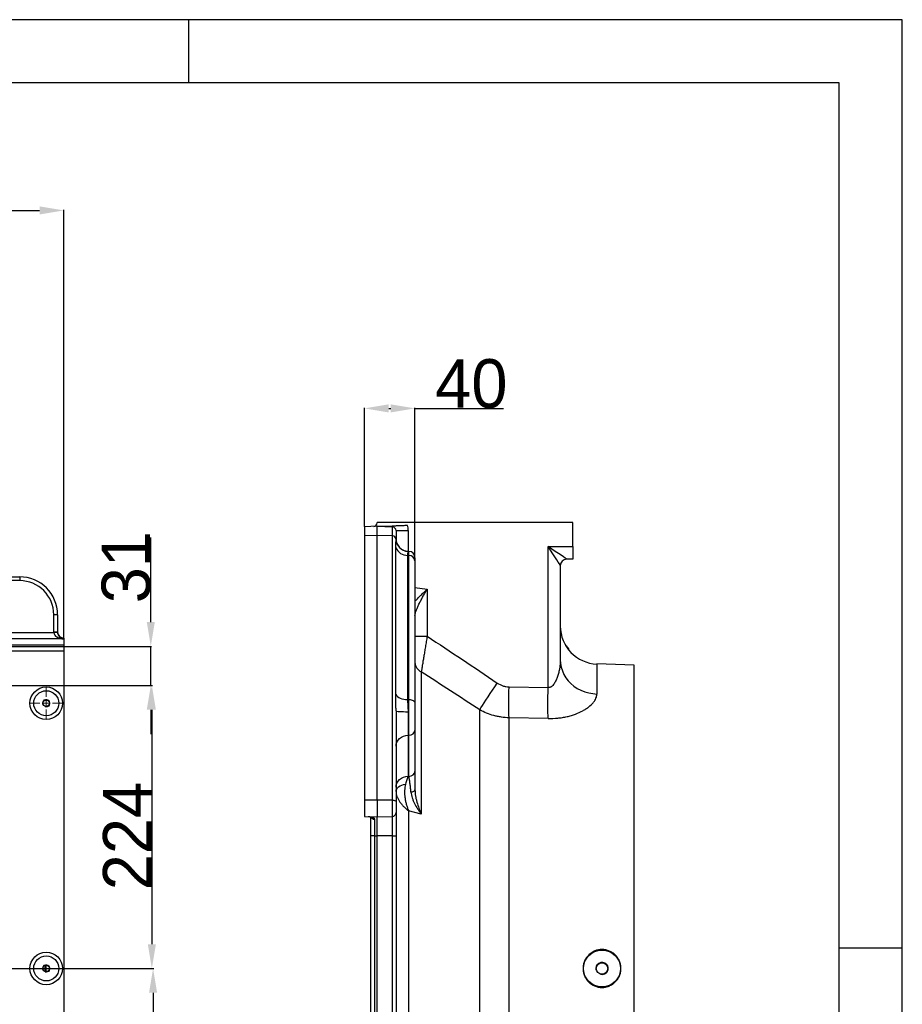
# Model space of a CAD drawing. Header units: millimetres. Extents: x -1 to 10933, y 0 to 7722.
# Tile 122 of 122: x 9117 to 10933, y 5696 to 7722. Entities that reach past the tile are written whole.
import ezdxf

# ---------------------------------------------------------------- set-up
doc = ezdxf.new("R2010")
doc.units = ezdxf.units.MM
doc.header["$LTSCALE"] = 13
doc.header["$PDSIZE"] = -1
doc.dimstyles.new('副本 efort-st-2', dxfattribs={"dimtxt": 100, "dimasz": 50, "dimexe": 1.25, "dimexo": 0.625, "dimtad": 1, "dimdec": 0, "dimlfac": 0.38492, "dimdsep": 46, "dimtxsty": 'Standard', "dimcen": 2.5, "dimclrd": 3, "dimclre": 3, "dimadec": 0, "dimazin": 0, "dimtfac": 1, "dimtmove": 0, "dimatfit": 3, "dimfxl": 1, "dimarcsym": 0})

# ---------------------------------------------------------------- blocks, each defined once
blk = doc.blocks.new('SW_CENTERMARKSYMBOL_9')
at = {"color": 0, "linetype": 'Continuous', "lineweight": 18}
for p, q in [((0, 13), (0, 32.2)), ((-13, 0), (-32.2, 0)), ((0, 0), (-6.5, 0)), ((0, 0), (0, 6.5)), ((0, 0), (0, -6.5)), ((0, 0), (6.5, 0)), ((13, 0), (32.2, 0)), ((0, -13), (0, -32.2))]:
    blk.add_line(p, q, dxfattribs=at)
blk = doc.blocks.new('*D164')
at = {"color": 3, "lineweight": -2}
for p, q in [((7998.9, 5769.9), (7998.9, 7330.7)), ((8048.9, 7329.5), (9157.9, 7329.5)), ((9207.9, 6448.2), (9207.9, 7330.7))]:
    blk.add_line(p, q, dxfattribs=at)
at = {"color": 3}
for points in [[(8048.9, 7337.8), (8048.9, 7321.2), (7998.9, 7329.5)], [(9157.9, 7321.2), (9157.9, 7337.8), (9207.9, 7329.5)]]:
    blk.add_solid(points, dxfattribs=at)
at = {"layer": 'Defpoints', "color": 0}
for p in [(9207.9, 7329.5), (9207.9, 6447.6), (7998.9, 5769.3)]:
    blk.add_point(p, dxfattribs=at)
at = {"color": 0, "insert": (8603.4, 7380.1), "char_height": 100, "attachment_point": 5}
blk.add_mtext('465', dxfattribs=at)
blk = doc.blocks.new('*D182')
at = {"color": 3, "lineweight": -2}
for p, q in [((9386.7, 6482.3), (9386.7, 6656)), ((8662.6, 6432.3), (9388, 6432.3)), ((9386.7, 6351.7), (9386.7, 6432.3)), ((8634, 6351.7), (9388, 6351.7)), ((9386.7, 6301.7), (9386.7, 6251.7))]:
    blk.add_line(p, q, dxfattribs=at)
at = {"color": 3}
for points in [[(9378.4, 6482.3), (9395, 6482.3), (9386.7, 6432.3)], [(9395, 6301.7), (9378.4, 6301.7), (9386.7, 6351.7)]]:
    blk.add_solid(points, dxfattribs=at)
at = {"layer": 'Defpoints', "color": 0}
for p in [(8661.9, 6432.3), (9386.7, 6432.3), (8633.3, 6351.7)]:
    blk.add_point(p, dxfattribs=at)
at = {"color": 0, "insert": (9336.1, 6595.3), "char_height": 100, "attachment_point": 5, "rotation": 90}
blk.add_mtext('31', dxfattribs=at)
blk = doc.blocks.new('*D183')
at = {"color": 3, "lineweight": -2}
for p, q in [((8634, 6351.7), (9390.2, 6351.7)), ((9388.9, 6301.7), (9388.9, 5819.3)), ((7999.6, 5769.3), (9390.2, 5769.3))]:
    blk.add_line(p, q, dxfattribs=at)
at = {"color": 3}
for points in [[(9397.2, 6301.7), (9380.6, 6301.7), (9388.9, 6351.7)], [(9380.6, 5819.3), (9397.2, 5819.3), (9388.9, 5769.3)]]:
    blk.add_solid(points, dxfattribs=at)
at = {"layer": 'Defpoints', "color": 0}
for p in [(8633.3, 6351.7), (7998.9, 5769.3), (9388.9, 5769.3)]:
    blk.add_point(p, dxfattribs=at)
at = {"color": 0, "insert": (9338.3, 6041.8), "char_height": 100, "attachment_point": 5, "rotation": 90}
blk.add_mtext('224', dxfattribs=at)
blk = doc.blocks.new('*D184')
at = {"color": 3, "lineweight": -2}
for p, q in [((7999.6, 5769.3), (9392.7, 5769.3)), ((9391.4, 5719.3), (9391.4, 5236.9)), ((8634, 5186.9), (9392.7, 5186.9))]:
    blk.add_line(p, q, dxfattribs=at)
at = {"color": 3}
for points in [[(9399.7, 5719.3), (9383.1, 5719.3), (9391.4, 5769.3)], [(9383.1, 5236.9), (9399.7, 5236.9), (9391.4, 5186.9)]]:
    blk.add_solid(points, dxfattribs=at)
at = {"layer": 'Defpoints', "color": 0}
for p in [(7998.9, 5769.3), (8633.3, 5186.9), (9391.4, 5186.9)]:
    blk.add_point(p, dxfattribs=at)
at = {"color": 0, "insert": (9340.8, 5478.1), "char_height": 100, "attachment_point": 5, "rotation": 90}
blk.add_mtext('224', dxfattribs=at)
blk = doc.blocks.new('*D186')
at = {"color": 3, "lineweight": -2}
for p, q in [((9826.3, 6679), (9826.3, 6923.3)), ((9876.3, 6922), (9880.3, 6922)), ((9930.3, 6609.1), (9930.3, 6923.3)), ((9930.3, 6922), (10112.3, 6922))]:
    blk.add_line(p, q, dxfattribs=at)
at = {"color": 3}
for points in [[(9876.3, 6930.4), (9876.3, 6913.7), (9826.3, 6922)], [(9880.3, 6913.7), (9880.3, 6930.4), (9930.3, 6922)]]:
    blk.add_solid(points, dxfattribs=at)
at = {"layer": 'Defpoints', "color": 0}
for p in [(9930.3, 6922), (9826.3, 6678.4), (9930.3, 6608.5)]:
    blk.add_point(p, dxfattribs=at)
at = {"color": 0, "insert": (10046.3, 6972.6), "char_height": 100, "attachment_point": 5}
blk.add_mtext('40', dxfattribs=at)

msp = doc.modelspace()

# ---------------------------------------------------------------- linework, layer by layer
at = {"color": 0, "linetype": 'Continuous', "lineweight": 25}
for p, q in [((10933, 7722), (0, 7722)), ((10933, 0), (10933, 7722))]:
    msp.add_line(p, q, dxfattribs=at)
at = {"linetype": 'Continuous', "lineweight": 25}
for p, q in [((9464, 7722), (9464, 7592)), ((10803, 130), (10803, 7592)), ((9891.3, 6670.4), (9891.3, 6653.7)), ((9916.4, 6670.4), (9916.4, 6627.9)), ((10255.3, 6637.7), (10255.3, 6687.1)), ((9826.3, 6659.9), (9826.3, 6115.7)), ((9852.3, 6116), (9852.3, 6660.7)), ((9883.7, 6115.6), (9883.7, 6659.8)), ((9891, 6333), (9891, 6635.2)), ((9917.9, 6627.8), (9916, 6627.9)), ((9916, 6627.8), (9916, 6627.8)), ((10204.2, 6637.7), (10255.3, 6637.7)), ((10204.2, 6347.4), (10204.2, 6637.7)), ((10255.3, 6637.7), (10255.3, 6611.7)), ((9915, 6619.5), (9915, 6322.8)), ((9917.7, 6619.4), (9915, 6619.5)), ((9917.7, 6322.8), (9917.7, 6619.4)), ((9930.3, 6608.5), (9930.3, 6315.7)), ((10255.3, 6611.7), (10242.3, 6611.7)), ((10229.3, 6598.7), (10229.3, 6404.5)), ((9930.3, 6553.2), (9955.4, 6550)), ((9955.4, 6550), (9955.4, 6453)), ((9930.3, 6453), (9955.4, 6453)), ((10381.4, 6393.3), (10304.6, 6396)), ((10304.6, 6396), (10304.6, 6334.2)), ((10381.4, 5145.3), (10381.4, 6393.3)), ((9943.3, 6379.8), (9943.3, 6087)), ((10123.9, 6348.8), (10204.2, 6347.4)), ((9915, 6322.8), (9917.7, 6322.8)), ((9891.3, 6299.3), (9891.3, 6113)), ((10063.4, 5344.1), (10063.4, 6301.4)), ((10123.9, 5355.4), (10123.9, 6285.3)), ((10204.2, 6283.7), (10123.9, 6285.3)), ((9917.7, 6249.5), (9916.4, 6249.4)), ((9916.4, 6249.4), (9916.4, 6165.1)), ((9917.7, 6164.8), (9917.7, 6249.5)), ((9930.3, 6260.7), (9930.3, 6176)), ((9916.4, 6165.1), (9917.7, 6164.8)), ((9852.3, 6116), (9826.3, 6115.7)), ((9826.3, 6115.7), (9826.3, 6082.2)), ((9852.3, 6116), (9852.3, 6081.3)), ((9883.7, 6115.6), (9852.3, 6116)), ((9883.7, 6082.4), (9883.7, 6115.6)), ((9891.3, 6113), (9891.3, 6090.2)), ((9826.3, 6082.2), (9826.7, 6082.2)), ((9826.7, 6082.2), (9852.3, 6081.3)), ((9839.3, 6042.3), (9839.3, 6081.5)), ((9852.3, 6081.3), (9883.7, 6082.4)), ((9852.3, 6042.3), (9852.3, 6081.3)), ((9883.7, 6042.3), (9883.7, 6082.4)), ((9891.3, 6090.2), (9891.3, 6042.3)), ((9917.3, 5444.8), (9917.3, 6093.7)), ((9846.8, 6076.6), (9846.8, 6042.3)), ((9846.8, 6042.3), (9839.3, 6042.3)), ((9839.3, 5496.3), (9839.3, 6042.3)), ((9846.8, 6042.3), (9852.3, 6042.3)), ((9846.8, 6042.3), (9846.8, 5496.3)), ((9883.7, 6042.3), (9852.3, 6042.3)), ((9852.3, 5496.3), (9852.3, 6042.3)), ((9883.7, 6042.3), (9891.3, 6042.3)), ((9883.7, 5496.3), (9883.7, 6042.3)), ((9891.3, 6042.3), (9891.3, 5496.3)), ((10933, 5811), (10803, 5811))]:
    msp.add_line(p, q, dxfattribs=at)
at = {"color": 7, "linetype": 'Continuous', "lineweight": 25}
for p, q in [((10803, 7592), (325, 7592)), ((9852.3, 6679.3), (9826.3, 6678.4)), ((9826.3, 6678.4), (9826.3, 6659.9)), ((9852.3, 6686.7), (9852.3, 6687.1)), ((10255.3, 6687.1), (9852.3, 6687.1)), ((9852.3, 6679.3), (9883.5, 6680.4)), ((9852.3, 6660.7), (9852.3, 6679.3)), ((9852.3, 6679.3), (9883.7, 6678.2)), ((9883.7, 6659.8), (9883.7, 6678.2)), ((9891.3, 6670.4), (9916.4, 6670.4)), ((9852.3, 6660.7), (9826.3, 6659.9)), ((9883.7, 6659.8), (9852.3, 6660.7)), ((8869.9, 6575.3), (9116.9, 6575.3)), ((9116.9, 6567.5), (8869.9, 6567.5)), ((9116.9, 6575.3), (9116.9, 6567.5)), ((9187.1, 6461.3), (9187.1, 6497.3)), ((9194.9, 6497.3), (9187.1, 6497.3)), ((9194.9, 6497.3), (9194.9, 6461.3)), ((8922.2, 6460.6), (9187.1, 6460.6)), ((9207.9, 6447.6), (8922.2, 6447.6)), ((9194.9, 6461.3), (9187.1, 6461.3)), ((9194.9, 6460.9), (9187.1, 6460.6)), ((9205.3, 6449.4), (9206.6, 6449.1)), ((9207.9, 6449.1), (9206.6, 6449.1)), ((9207.9, 6449.1), (9207.9, 6448.9)), ((9207.9, 6448.9), (9207.9, 6447.6)), ((9207.9, 6447.6), (9207.9, 6435.3)), ((8934.5, 6435.3), (9207.9, 6435.3)), ((9207.9, 6435.3), (9207.9, 6422.3)), ((9207.9, 6422.3), (8934.5, 6422.3)), ((9207.9, 6422.3), (9207.9, 5116.2)), ((9171.5, 5762.8), (9171.5, 5775.8))]:
    msp.add_line(p, q, dxfattribs=at)
at = {"linetype": 'Continuous', "lineweight": 25, "flags": 128}
for points in [[(10229.3, 6404.5), (10229.7, 6396.8), (10231.1, 6389.1), (10233.5, 6381.7), (10236.7, 6374.6), (10240.7, 6367.8), (10245.6, 6361.4), (10251.2, 6355.6), (10257.4, 6350.4), (10264.3, 6345.8), (10271.7, 6341.9), (10279.5, 6338.7), (10287.7, 6336.4), (10296, 6334.9), (10304.6, 6334.2)], [(10063.4, 6301.4), (10066, 6305.6), (10069, 6310.4), (10072.5, 6315.8), (10076.4, 6321.8), (10080.6, 6328.2), (10085.1, 6335), (10089.8, 6342.1), (10094.7, 6349.3), (10099.7, 6356.7)], [(10123.9, 6285.3), (10123.7, 6291.1), (10123.6, 6297.7), (10123.5, 6305.1), (10123.5, 6313.1), (10123.5, 6321.5), (10123.6, 6330.4), (10123.7, 6339.5), (10123.9, 6348.8)], [(10204.2, 6283.7), (10204, 6289.5), (10203.9, 6296.2), (10203.9, 6303.5), (10203.8, 6311.5), (10203.9, 6320), (10203.9, 6328.9), (10204, 6338.1), (10204.2, 6347.4)], [(9891, 6333), (9892.4, 6330.9), (9894.4, 6329), (9897, 6327.3), (9900, 6325.8), (9903.4, 6324.5), (9907.1, 6323.6), (9911, 6323), (9915, 6322.8)], [(9917.7, 6322.8), (9920.2, 6322.6), (9922.6, 6322.2), (9924.7, 6321.5), (9926.6, 6320.7), (9928.2, 6319.6), (9929.3, 6318.4), (9930, 6317.1), (9930.3, 6315.7)], [(9891.3, 6299.3), (9891.7, 6299), (9893.1, 6298.7), (9895.4, 6298.5), (9898.5, 6298.2), (9902.2, 6298), (9906.5, 6297.9), (9911.1, 6297.7), (9916, 6297.7)], [(9891.3, 6226.9), (9891.8, 6231.2), (9893.2, 6235.4), (9895.5, 6239.2), (9898.6, 6242.6), (9902.4, 6245.4), (9906.7, 6247.5), (9911.4, 6248.9), (9916.4, 6249.4)], [(9891.3, 6142.6), (9891.8, 6146.9), (9893.2, 6151), (9895.5, 6154.9), (9898.6, 6158.3), (9902.4, 6161.1), (9906.7, 6163.2), (9911.4, 6164.5), (9916.4, 6165.1)], [(9891.3, 6133.6), (9891.6, 6136.1), (9892.7, 6138.6), (9894.4, 6140.9), (9896.7, 6143.1), (9899.6, 6144.9), (9902.9, 6146.5), (9906.7, 6147.7), (9910.7, 6148.6)], [(9921.9, 6132.5), (9923.7, 6132.8), (9925.3, 6133.2), (9926.8, 6133.7), (9928, 6134.3), (9929, 6134.9), (9929.7, 6135.6), (9930.1, 6136.3), (9930.3, 6137)], [(9883.7, 6115.6), (9885.2, 6115.5), (9886.6, 6115.4), (9887.9, 6115.1), (9889.1, 6114.8), (9890, 6114.4), (9890.7, 6114), (9891.1, 6113.5), (9891.3, 6113)], [(9943.3, 6087), (9930.3, 6090.4), (9924.4, 6091.9), (9917.3, 6093.7)]]:
    msp.add_lwpolyline(points, dxfattribs=at)
at = {"color": 7, "linetype": 'Continuous', "lineweight": 25}
for centre, radius in [((9171.5, 6315.3), 33.5), ((9171.5, 6315.3), 25.7), ((9171.5, 6315.3), 25.7), ((9171.5, 6315.3), 6.5), ((9171.5, 5769.3), 33.5), ((9171.5, 5769.3), 25.7), ((9171.5, 5769.3), 25.7), ((9171.5, 5769.3), 6.5)]:
    msp.add_circle(centre, radius, dxfattribs=at)
at = {"linetype": 'Continuous', "lineweight": 25}
for radius in [38, 11.7]:
    msp.add_circle((10315.1, 5769.3), radius, dxfattribs=at)
at = {"color": 7, "linetype": 'Continuous', "lineweight": 25}
for centre, radius, start, end in [((9844.5, 6686.7), 7.8, 279.5941, 0), ((9888.8, 6680), 5.38, 175.6382, 199.3088), ((9883.5, 6670.4), 7.8, 0, 88), ((9882.6, 6670.4), 33.8, 0, 19.1133), ((9116.9, 6497.3), 78, 0, 90), ((9116.9, 6497.3), 70.2, 0, 90), ((9207.9, 6461.9), 13, 180.0175, 270.0175)]:
    msp.add_arc(centre, radius, start, end, dxfattribs=at)
at = {"linetype": 'Continuous', "lineweight": 25}
for centre, radius, start, end in [((9884, 6652.5), 7.29, 5.7002, 92.1603), ((9917.3, 6653.9), 26, 180.0117, 267.1286), ((9917.2, 6653.8), 26, 180.053, 267.2821), ((9917.2, 6653.7), 26, 181.0373, 267.2898), ((9914.6, 6645.1), 25.6, 202.7064, 271.0193), ((9917.3, 6614.8), 13, 359.9999, 87.0678), ((9918.3, 6607.4), 12, 5.2616, 92.8363), ((10242.3, 6598.7), 13, 90.0523, 179.9826), ((10242.3, 6598.7), 13, 90, 180), ((10307.3, 6473.9), 78, 180, 268), ((10234.5, 6422.3), 13, 7.2153, 63.4307), ((9952, 6399.7), 21.7, 182.1377, 246.3414), ((9918.2, 6261.6), 12.2, 267.9914, 355.7799), ((9918.2, 6176.9), 12.2, 267.9914, 355.7799), ((9846.7, 6084.2), 7.63, 203.9658, 270.7706), ((9883.5, 6090.2), 7.8, 272, 0)]:
    msp.add_arc(centre, radius, start, end, dxfattribs=at)
at = {"color": 7, "linetype": 'Continuous', "lineweight": 18}
for centre in [(9171.5, 6315.3), (9171.5, 5769.3)]:
    msp.add_arc(centre, 7.8, 255, 195, dxfattribs=at)
at = {"linetype": 'Continuous', "lineweight": 18}
msp.add_arc((10315.1, 5769.3), 13, 255, 195, dxfattribs=at)
at = {"linetype": 'Continuous', "lineweight": 25}
for centre, major_axis, ratio, start_param, end_param in [((10203.3, 6637.7), (-26, 39), 0.016112, 3.165761, 4.701651), ((10203.3, 6637.7), (39, -26), 0.010745, 0.018795, 1.554685), ((10242.3, 6637.7), (0, 26), 0.01745, 3.106686, 3.141593)]:
    msp.add_ellipse(centre, major_axis=major_axis, ratio=ratio, start_param=start_param, end_param=end_param, dxfattribs=at)
at = {"color": 7, "linetype": 'Continuous', "lineweight": 25}
for centre, major_axis, ratio, start_param, end_param in [((9207.9, 6461.3), (0, -20.8), 0.999391, 4.712389, 4.747296), ((9207.9, 6460.6), (20.8, -0.7), 0.624133, 3.198807, 4.734697), ((9207.9, 6461.3), (0, 13), 0.998661, 1.570796, 1.605703), ((9207.9, 6460.6), (-9.37, 9.53), 0.945679, 0.80089, 2.33678), ((9187.1, 6448.9), (20.8, 0), 0.034921, 0, 0.360976)]:
    msp.add_ellipse(centre, major_axis=major_axis, ratio=ratio, start_param=start_param, end_param=end_param, dxfattribs=at)
for points, knots in [([(9883.5, 6680.4), (9884.2, 6680.4), (9884.9, 6680.4), (9886.2, 6680.5), (9886.8, 6680.5), (9888, 6680.5), (9888.5, 6680.6), (9889.6, 6680.6), (9890.2, 6680.6), (9891.8, 6680.7), (9893, 6680.7), (9895.3, 6680.8), (9896.5, 6680.8), (9898.9, 6680.9), (9900.2, 6681), (9902.9, 6681.1), (9904.3, 6681.1), (9908.5, 6681.3), (9911.5, 6681.4), (9914.5, 6681.5)], [0, 0, 0, 0, 0.0625, 0.0625, 0.125, 0.125, 0.1875, 0.1875, 0.25, 0.25, 0.375, 0.375, 0.5, 0.5, 0.625, 0.625, 0.75, 0.75, 1, 1, 1, 1]), ([(9205.5, 6449.2), (9205.5, 6449.2), (9205.6, 6449.2), (9205.4, 6449.2), (9204.8, 6449.3), (9203.6, 6449.6), (9201.9, 6450.3), (9200, 6451.5), (9198.2, 6453.2), (9196.5, 6455.4), (9195.4, 6458.2), (9195, 6460.4), (9194.9, 6461.7), (9194.9, 6461.9)], [0, 0, 0, 0, 0.01408, 0.083235, 0.140603, 0.208337, 0.305516, 0.414132, 0.535754, 0.672202, 0.817824, 0.967683, 1, 1, 1, 1]), ([(9171.5, 5762.8), (9171.2, 5763.3), (9171, 5763.8), (9170.4, 5764.7), (9170.2, 5765.3), (9169.7, 5766.3), (9169.5, 5766.9), (9169.3, 5767.8), (9169.2, 5768.1), (9169.1, 5768.7), (9169.1, 5769), (9169.1, 5769.9), (9169.2, 5770.6), (9169.5, 5771.7), (9169.7, 5772.3), (9170.4, 5773.9), (9171, 5774.8), (9171.5, 5775.8)], [0, 0, 0, 0, 0.125, 0.125, 0.25, 0.25, 0.375, 0.375, 0.4375, 0.4375, 0.5, 0.5, 0.625, 0.625, 0.75, 0.75, 1, 1, 1, 1])]:
    msp.add_open_spline(points, degree=3, knots=knots, dxfattribs=at)
at = {"linetype": 'Continuous', "lineweight": 25}
for points, knots in [([(9891, 6635.2), (9891, 6638.6), (9891, 6641.8), (9891.2, 6647.8), (9891.3, 6650.6), (9891.3, 6653.2)], [0, 0, 0, 0, 0.5, 0.5, 1, 1, 1, 1]), ([(9891.3, 6653.9), (9891.3, 6653.9), (9891.3, 6653.9), (9891.3, 6653.7), (9891.3, 6653.7)], [0, 0, 0, 0, 0.8502667, 1, 1, 1, 1]), ([(9916, 6627.7), (9916, 6627.6), (9915.9, 6627.3), (9915.7, 6626.4), (9915.5, 6625.9), (9915.3, 6624.8), (9915.3, 6624.5), (9915.2, 6623.6), (9915.1, 6623.2), (9915, 6621.8), (9915, 6620.7), (9915, 6619.5)], [0, 0, 0, 0, 0.25, 0.25, 0.5, 0.5, 0.625, 0.625, 0.75, 0.75, 1, 1, 1, 1]), ([(9917.7, 6619.4), (9917.7, 6620.6), (9917.8, 6623.1), (9917.8, 6625.8), (9917.9, 6627.6), (9917.9, 6627.7), (9917.9, 6627.7)], [0, 0, 0, 0, 0.235658, 0.475819, 0.763252, 1, 1, 1, 1]), ([(9930.3, 6614.7), (9930.3, 6614.7), (9930.3, 6614.6), (9930.3, 6613), (9930.3, 6610.2), (9930.3, 6608.5)], [0, 0, 0, 0, 0.232887, 0.524758, 1, 1, 1, 1]), ([(9930.3, 6495.6), (9930.3, 6497.2), (9930.6, 6499), (9931.4, 6502), (9931.7, 6503), (9932.4, 6505.1), (9932.8, 6506.1), (9934, 6509.3), (9935, 6511.6), (9936.6, 6515), (9937.1, 6516.2), (9938.2, 6518.5), (9938.8, 6519.7), (9940.6, 6523.2), (9941.9, 6525.6), (9944.4, 6530.4), (9945.7, 6532.8), (9948.4, 6537.7), (9949.8, 6540.1), (9951.9, 6543.8), (9952.6, 6545), (9953.6, 6546.9), (9954, 6547.5), (9954.7, 6548.7), (9955, 6549.4), (9955.4, 6550)], [0, 0, 0, 0, 0.125, 0.125, 0.1875, 0.1875, 0.25, 0.25, 0.375, 0.375, 0.4375, 0.4375, 0.5, 0.5, 0.625, 0.625, 0.75, 0.75, 0.875, 0.875, 0.9375, 0.9375, 0.96875, 0.96875, 1, 1, 1, 1]), ([(9930.3, 6525), (9931.9, 6526.8), (9935.6, 6530.9), (9942, 6537.2), (9948.8, 6543.8), (9953.2, 6547.9), (9955.3, 6550), (9955.4, 6550)], [0, 0, 0, 0, 0.218404, 0.512592, 0.755272, 0.99799, 1, 1, 1, 1]), ([(9955.4, 6453), (9955.1, 6451.1), (9954.7, 6449.3), (9954.1, 6445.6), (9953.8, 6443.8), (9952.9, 6438.4), (9952.3, 6434.8), (9951.1, 6427.7), (9950.5, 6424.3), (9949.7, 6419.2), (9949.4, 6417.5), (9948.8, 6414.1), (9948.6, 6412.5), (9947.8, 6407.7), (9947.3, 6404.6), (9946.5, 6400.2), (9946.3, 6398.7), (9945.9, 6395.9), (9945.6, 6394.6), (9945, 6390.6), (9944.6, 6388.2), (9943.9, 6383.7), (9943.6, 6381.6), (9943.3, 6379.8)], [0, 0, 0, 0, 0.0625, 0.0625, 0.125, 0.125, 0.25, 0.25, 0.375, 0.375, 0.4375, 0.4375, 0.5, 0.5, 0.625, 0.625, 0.6875, 0.6875, 0.75, 0.75, 0.875, 0.875, 1, 1, 1, 1]), ([(10229.3, 6404.5), (10229.3, 6399.1), (10228.8, 6393.8), (10227.6, 6385.7), (10227.1, 6383), (10225.9, 6377.7), (10225.2, 6375), (10223.6, 6369.7), (10222.6, 6367.1), (10220.4, 6361.9), (10219.2, 6359.4), (10216.9, 6355.8), (10216.1, 6354.6), (10214.4, 6352.4), (10213.4, 6351.4), (10211.7, 6350), (10211.2, 6349.5), (10209.9, 6348.7), (10209.3, 6348.4), (10207.9, 6347.8), (10207.2, 6347.6), (10205.7, 6347.3), (10204.9, 6347.3), (10204.2, 6347.4)], [0, 0, 0, 0, 0.25, 0.25, 0.375, 0.375, 0.5, 0.5, 0.625, 0.625, 0.75, 0.75, 0.8125, 0.8125, 0.875, 0.875, 0.90625, 0.90625, 0.9375, 0.9375, 0.96875, 0.96875, 1, 1, 1, 1]), ([(10099.7, 6356.7), (10103.3, 6354.3), (10107.1, 6352.3), (10112.2, 6350.6), (10113.2, 6350.3), (10115.3, 6349.8), (10116.4, 6349.6), (10119.6, 6349), (10121.7, 6348.8), (10123.9, 6348.8)], [0, 0, 0, 0, 0.5, 0.5, 0.625, 0.625, 0.75, 0.75, 1, 1, 1, 1]), ([(9891.3, 6299.3), (9891.3, 6302.3), (9891.2, 6305.2), (9891.2, 6310.9), (9891.1, 6313.7), (9891, 6322.1), (9891, 6327.6), (9891, 6333)], [0, 0, 0, 0, 0.25, 0.25, 0.5, 0.5, 1, 1, 1, 1]), ([(9915, 6322.8), (9915, 6320.9), (9915, 6319), (9915.2, 6315), (9915.3, 6312.9), (9915.6, 6308.7), (9915.7, 6306.5), (9915.9, 6302.2), (9916, 6299.9), (9916, 6297.7)], [0, 0, 0, 0, 0.25, 0.25, 0.5, 0.5, 0.75, 0.75, 1, 1, 1, 1]), ([(9917.7, 6249.5), (9917.8, 6251.2), (9917.8, 6253.3), (9917.8, 6256.8), (9917.8, 6258.1), (9917.9, 6260.7), (9917.9, 6262), (9917.9, 6266.2), (9917.9, 6269.2), (9917.9, 6275.7), (9917.9, 6279), (9917.9, 6284.1), (9917.9, 6285.8), (9917.9, 6289.3), (9917.9, 6291.1), (9917.9, 6296.3), (9917.9, 6299.8), (9917.9, 6304.2), (9917.9, 6305), (9917.9, 6306.8), (9917.9, 6307.6), (9917.8, 6310.2), (9917.8, 6311.8), (9917.8, 6316.7), (9917.8, 6319.8), (9917.7, 6322.8)], [0, 0, 0, 0, 0.125, 0.125, 0.1875, 0.1875, 0.25, 0.25, 0.375, 0.375, 0.5, 0.5, 0.5625, 0.5625, 0.625, 0.625, 0.75, 0.75, 0.78125, 0.78125, 0.8125, 0.8125, 0.875, 0.875, 1, 1, 1, 1]), ([(10204.2, 6283.7), (10210.9, 6283.6), (10217.6, 6283.9), (10227.4, 6284.9), (10230.6, 6285.3), (10237, 6286.4), (10240.1, 6287), (10246.2, 6288.4), (10249.1, 6289.2), (10253.5, 6290.5), (10254.9, 6291), (10257.7, 6291.9), (10259.1, 6292.4), (10265.9, 6295), (10270.9, 6297.3), (10276.6, 6300.4), (10277.7, 6301), (10279.9, 6302.3), (10280.9, 6303), (10284, 6305), (10286, 6306.3), (10291.3, 6310.5), (10294.4, 6313.4), (10297.5, 6317.1), (10298.1, 6317.9), (10299.2, 6319.4), (10299.7, 6320.1), (10301.2, 6322.4), (10302, 6323.8), (10303.9, 6328.3), (10304.6, 6331.3), (10304.6, 6334.2)], [0, 0, 0, 0, 0.125, 0.125, 0.1875, 0.1875, 0.25, 0.25, 0.3125, 0.3125, 0.34375, 0.34375, 0.375, 0.375, 0.5, 0.5, 0.53125, 0.53125, 0.5625, 0.5625, 0.625, 0.625, 0.75, 0.75, 0.78125, 0.78125, 0.8125, 0.8125, 0.875, 0.875, 1, 1, 1, 1]), ([(9930.3, 6315.7), (9930.3, 6313.5), (9930.3, 6311.2), (9930.3, 6307.5), (9930.3, 6306.2), (9930.3, 6303.7), (9930.3, 6302.4), (9930.3, 6298.5), (9930.3, 6295.9), (9930.3, 6291.9), (9930.3, 6290.6), (9930.3, 6288), (9930.3, 6286.7), (9930.3, 6282.8), (9930.3, 6280.4), (9930.3, 6275.5), (9930.3, 6273.3), (9930.3, 6270.1), (9930.3, 6269.1), (9930.3, 6267.2), (9930.3, 6266.2), (9930.3, 6263.6), (9930.3, 6262), (9930.3, 6260.7)], [0, 0, 0, 0, 0.125, 0.125, 0.1875, 0.1875, 0.25, 0.25, 0.375, 0.375, 0.4375, 0.4375, 0.5, 0.5, 0.625, 0.625, 0.75, 0.75, 0.8125, 0.8125, 0.875, 0.875, 1, 1, 1, 1]), ([(9916, 6297.7), (9916, 6296.5), (9916, 6295.3), (9916, 6292.9), (9916, 6291.7), (9916, 6288.1), (9916, 6285.7), (9916, 6281), (9916, 6278.7), (9916, 6275.3), (9916, 6274.2), (9916, 6272), (9916, 6270.9), (9916, 6267.8), (9916, 6265.7), (9916.1, 6262.8), (9916.1, 6261.9), (9916.1, 6260), (9916.1, 6259.1), (9916.2, 6254.8), (9916.3, 6251.9), (9916.4, 6249.4)], [0, 0, 0, 0, 0.0625, 0.0625, 0.125, 0.125, 0.25, 0.25, 0.375, 0.375, 0.4375, 0.4375, 0.5, 0.5, 0.625, 0.625, 0.6875, 0.6875, 0.75, 0.75, 1, 1, 1, 1]), ([(10123.9, 6285.3), (10118.5, 6285.4), (10113.3, 6285.8), (10105.4, 6287), (10102.8, 6287.4), (10097.6, 6288.5), (10095, 6289.1), (10087.4, 6291.2), (10082.4, 6292.8), (10072.7, 6296.7), (10068, 6298.9), (10063.4, 6301.4)], [0, 0, 0, 0, 0.25, 0.25, 0.375, 0.375, 0.5, 0.5, 0.75, 0.75, 1, 1, 1, 1]), ([(9916.4, 6165.1), (9915.4, 6163.1), (9914.4, 6160.6), (9913, 6156.5), (9912.5, 6155), (9911.6, 6151.9), (9911.1, 6150.3), (9910.7, 6148.6)], [0, 0, 0, 0, 0.5, 0.5, 0.75, 0.75, 1, 1, 1, 1]), ([(9921.9, 6132.5), (9921.6, 6135.9), (9921.3, 6139.2), (9920.8, 6143.8), (9920.7, 6145.3), (9920.3, 6148.2), (9920.1, 6149.6), (9919.6, 6153.7), (9919.2, 6156.2), (9918.5, 6160.8), (9918.1, 6162.9), (9917.7, 6164.8)], [0, 0, 0, 0, 0.25, 0.25, 0.375, 0.375, 0.5, 0.5, 0.75, 0.75, 1, 1, 1, 1]), ([(9930.3, 6176), (9930.3, 6173.8), (9930.3, 6171.3), (9930.3, 6165.7), (9930.3, 6162.7), (9930.3, 6157.7), (9930.3, 6156), (9930.3, 6152.5), (9930.3, 6150.7), (9930.3, 6145.1), (9930.3, 6141.2), (9930.3, 6137)], [0, 0, 0, 0, 0.25, 0.25, 0.5, 0.5, 0.625, 0.625, 0.75, 0.75, 1, 1, 1, 1]), ([(9910.7, 6148.6), (9909.7, 6144.6), (9909.1, 6140.3), (9908.9, 6134.6), (9908.8, 6133.4), (9908.8, 6131.1), (9908.9, 6129.9), (9909, 6126.4), (9909.3, 6124.1), (9909.9, 6119.4), (9910.2, 6117), (9911.2, 6112.2), (9911.8, 6109.9), (9913.1, 6105.1), (9913.8, 6102.8), (9915, 6099.4), (9915.4, 6098.2), (9916.1, 6096.5), (9916.3, 6096), (9916.7, 6095.1), (9916.8, 6094.9), (9917, 6094.3), (9917.2, 6094), (9917.3, 6093.7)], [0, 0, 0, 0, 0.25, 0.25, 0.3125, 0.3125, 0.375, 0.375, 0.5, 0.5, 0.625, 0.625, 0.75, 0.75, 0.875, 0.875, 0.9375, 0.9375, 0.96875, 0.96875, 0.984375, 0.984375, 1, 1, 1, 1]), ([(9891.3, 6133.6), (9891.3, 6130.3), (9891.9, 6127), (9893.5, 6122.6), (9893.8, 6121.8), (9894.6, 6120), (9895, 6119.1), (9896.3, 6116.5), (9897.4, 6114.8), (9899.6, 6111.4), (9900.9, 6109.7), (9903.6, 6106.3), (9905.1, 6104.6), (9908.3, 6101.4), (9910, 6099.8), (9912.6, 6097.5), (9913.5, 6096.7), (9914.9, 6095.6), (9915.4, 6095.2), (9916.1, 6094.7), (9916.3, 6094.5), (9916.8, 6094.1), (9917, 6093.9), (9917.3, 6093.7)], [0, 0, 0, 0, 0.25, 0.25, 0.3125, 0.3125, 0.375, 0.375, 0.5, 0.5, 0.625, 0.625, 0.75, 0.75, 0.875, 0.875, 0.9375, 0.9375, 0.96875, 0.96875, 0.984375, 0.984375, 1, 1, 1, 1]), ([(9921.9, 6132.5), (9922.1, 6130.5), (9922.4, 6128.5), (9923.3, 6124.5), (9923.8, 6122.5), (9925.1, 6118.6), (9925.9, 6116.6), (9927.5, 6112.7), (9928.4, 6110.7), (9931.2, 6105), (9933.4, 6101.3), (9936.9, 6095.9), (9938.1, 6094.1), (9940, 6091.4), (9940.6, 6090.5), (9941.6, 6089.2), (9941.9, 6088.8), (9942.6, 6087.9), (9942.9, 6087.5), (9943.3, 6087)], [0, 0, 0, 0, 0.125, 0.125, 0.25, 0.25, 0.375, 0.375, 0.5, 0.5, 0.75, 0.75, 0.875, 0.875, 0.9375, 0.9375, 0.96875, 0.96875, 1, 1, 1, 1]), ([(9930.3, 6137), (9930.3, 6134.9), (9930.4, 6132.7), (9930.8, 6128.4), (9931.1, 6126.3), (9931.8, 6122), (9932.2, 6119.8), (9933.2, 6115.6), (9933.7, 6113.5), (9935.5, 6107.2), (9936.8, 6103.1), (9939.1, 6097), (9939.9, 6095), (9941.1, 6092), (9941.5, 6091), (9942.4, 6089), (9942.8, 6088), (9943.3, 6087)], [0, 0, 0, 0, 0.125, 0.125, 0.25, 0.25, 0.375, 0.375, 0.5, 0.5, 0.75, 0.75, 0.875, 0.875, 0.9375, 0.9375, 1, 1, 1, 1]), ([(9834, 6081.9), (9834.8, 6081.9), (9835.6, 6081.9), (9837.1, 6081.7), (9837.8, 6081.7), (9840, 6081.4), (9841.4, 6081.1), (9843.2, 6080.5), (9843.7, 6080.3), (9844.8, 6079.8), (9845.2, 6079.5), (9846, 6078.8), (9846.3, 6078.4), (9846.7, 6077.6), (9846.8, 6077.1), (9846.8, 6076.6)], [0, 0, 0, 0, 0.125, 0.125, 0.25, 0.25, 0.5, 0.5, 0.625, 0.625, 0.75, 0.75, 0.875, 0.875, 1, 1, 1, 1]), ([(9834.1, 6081.9), (9834.1, 6081.9), (9835, 6081.9), (9836.6, 6081.8), (9838.7, 6081.5), (9840, 6081.1), (9840.5, 6080.8), (9840.4, 6080.9), (9840.4, 6080.9)], [0, 0, 0, 0, 0.020401, 0.274794, 0.54456, 0.762784, 0.941551, 1, 1, 1, 1]), ([(10287.6, 5797), (10289.5, 5798.8), (10291.4, 5800.4), (10294.6, 5802.5), (10295.7, 5803.2), (10298, 5804.4), (10299.1, 5804.9), (10302.7, 5806.4), (10305.1, 5807.1), (10308.9, 5807.8), (10310.1, 5808), (10312.7, 5808.2), (10314, 5808.3), (10317.8, 5808.3), (10320.3, 5808), (10324.1, 5807.3), (10325.3, 5806.9), (10327.8, 5806.2), (10330.2, 5805.3), (10332.5, 5804.2), (10334.7, 5803), (10335.8, 5802.3), (10339, 5800.2), (10341, 5798.6), (10343.7, 5795.8), (10344.5, 5794.9), (10346.1, 5792.9), (10346.9, 5791.9), (10349, 5788.7), (10350.2, 5786.4), (10351.7, 5782.9), (10352.1, 5781.7), (10352.8, 5779.2), (10353.1, 5778), (10353.8, 5774.2), (10354.1, 5771.7), (10354.1, 5766.5), (10353.8, 5764), (10353, 5760.3), (10352.7, 5759), (10352, 5756.6), (10351.5, 5755.4), (10350, 5751.8), (10348.8, 5749.6), (10346.7, 5746.4), (10345.9, 5745.4), (10344.3, 5743.4), (10343.4, 5742.5), (10340.7, 5739.8), (10338.7, 5738.2), (10335.5, 5736.1), (10334.4, 5735.4), (10332.1, 5734.2), (10329.8, 5733.1), (10327.4, 5732.3), (10325, 5731.6), (10323.7, 5731.2), (10320, 5730.5), (10317.4, 5730.3), (10313.6, 5730.3), (10312.3, 5730.4), (10309.8, 5730.6), (10308.5, 5730.8), (10304.8, 5731.6), (10302.3, 5732.3), (10298.8, 5733.8), (10297.6, 5734.4), (10295.4, 5735.6), (10294.3, 5736.3), (10291.2, 5738.4), (10289.2, 5740), (10286.5, 5742.7), (10285.6, 5743.7), (10284, 5745.7), (10283.3, 5746.7), (10281.9, 5748.8), (10281.2, 5749.9), (10280, 5752.2), (10279.5, 5753.3), (10278, 5756.9), (10277.3, 5759.3), (10276.6, 5763.1), (10276.4, 5764.3), (10276.1, 5766.9), (10276.1, 5768.2), (10276.1, 5772), (10276.3, 5774.5), (10277.1, 5778.3), (10277.4, 5779.6), (10278.2, 5782), (10278.6, 5783.2), (10279.6, 5785.5), (10280.1, 5786.7), (10281.4, 5788.9), (10282, 5790), (10284.2, 5793.2), (10285.8, 5795.2), (10287.6, 5797)], [0, 0, 0, 0, 0.03125, 0.03125, 0.046875, 0.046875, 0.0625, 0.0625, 0.09375, 0.09375, 0.109375, 0.109375, 0.125, 0.125, 0.15625, 0.15625, 0.171875, 0.171875, 0.1875, 0.203125, 0.203125, 0.21875, 0.21875, 0.25, 0.25, 0.265625, 0.265625, 0.28125, 0.28125, 0.3125, 0.3125, 0.328125, 0.328125, 0.34375, 0.34375, 0.375, 0.375, 0.40625, 0.40625, 0.421875, 0.421875, 0.4375, 0.4375, 0.46875, 0.46875, 0.484375, 0.484375, 0.5, 0.5, 0.53125, 0.53125, 0.546875, 0.546875, 0.5625, 0.578125, 0.578125, 0.59375, 0.59375, 0.625, 0.625, 0.640625, 0.640625, 0.65625, 0.65625, 0.6875, 0.6875, 0.703125, 0.703125, 0.71875, 0.71875, 0.75, 0.75, 0.765625, 0.765625, 0.78125, 0.78125, 0.796875, 0.796875, 0.8125, 0.8125, 0.84375, 0.84375, 0.859375, 0.859375, 0.875, 0.875, 0.90625, 0.90625, 0.921875, 0.921875, 0.9375, 0.9375, 0.953125, 0.953125, 0.96875, 0.96875, 1, 1, 1, 1])]:
    msp.add_open_spline(points, degree=3, knots=knots, dxfattribs=at)
for points in [[(9891.3, 6653.2), (9891.3, 6653.4), (9891.3, 6653.6), (9891.3, 6653.7)], [(9916, 6627.8), (9916, 6627.8), (9916, 6627.8), (9916, 6627.7)], [(9955.4, 6453), (10003.7, 6421.3), (10051.9, 6389.3), (10099.7, 6356.7)], [(10063.4, 6301.4), (10023.5, 6327.8), (9983.5, 6353.9), (9943.3, 6379.8)]]:
    msp.add_open_spline(points, degree=3, dxfattribs=at)

# ---------------------------------------------------------------- block references
at = {"color": 7, "linetype": 'Continuous', "lineweight": 18, "true_color": 0xffffff}
msp.add_blockref('SW_CENTERMARKSYMBOL_9', (9171.5, 6315.3), dxfattribs=at)

# ---------------------------------------------------------------- dimensions: what is measured, and where the dimension line sits
at = {"color": 0}
for base, p1, p2, picture, middle in [((9207.9, 7329.5), (7998.9, 5769.3), (9207.9, 6447.6), '*D164', (8603.4, 7380.1)), ((9930.3, 6922), (9826.3, 6678.4), (9930.3, 6608.5), '*D186', (10046.3, 6972.6))]:
    dim = msp.add_linear_dim(base=base, p1=p1, p2=p2, dimstyle='副本 efort-st-2', dxfattribs=at)
    dim.commit()
    dim.dimension.update_dxf_attribs({"geometry": picture, "text_midpoint": middle})
for base, p2, picture, middle in [((9386.7, 6432.3), (8661.9, 6432.3), '*D182', (9386.7, 6595.3)), ((9388.9, 5769.3), (7998.9, 5769.3), '*D183', (9388.9, 6041.8))]:
    dim = msp.add_linear_dim(base=base, p1=(8633.3, 6351.7), p2=p2, angle=90, dimstyle='副本 efort-st-2', dxfattribs=at)
    dim.commit()
    dim.dimension.update_dxf_attribs({"geometry": picture, "text_midpoint": middle, "dimtype": 160})
dim = msp.add_linear_dim(base=(9391.4, 5186.9), p1=(7998.9, 5769.3), p2=(8633.3, 5186.9), angle=90, dimstyle='副本 efort-st-2', dxfattribs=at)
dim.commit()
dim.dimension.update_dxf_attribs({"geometry": '*D184', "text_midpoint": (9340.8, 5478.1)})

doc.saveas('drawing.dxf')
